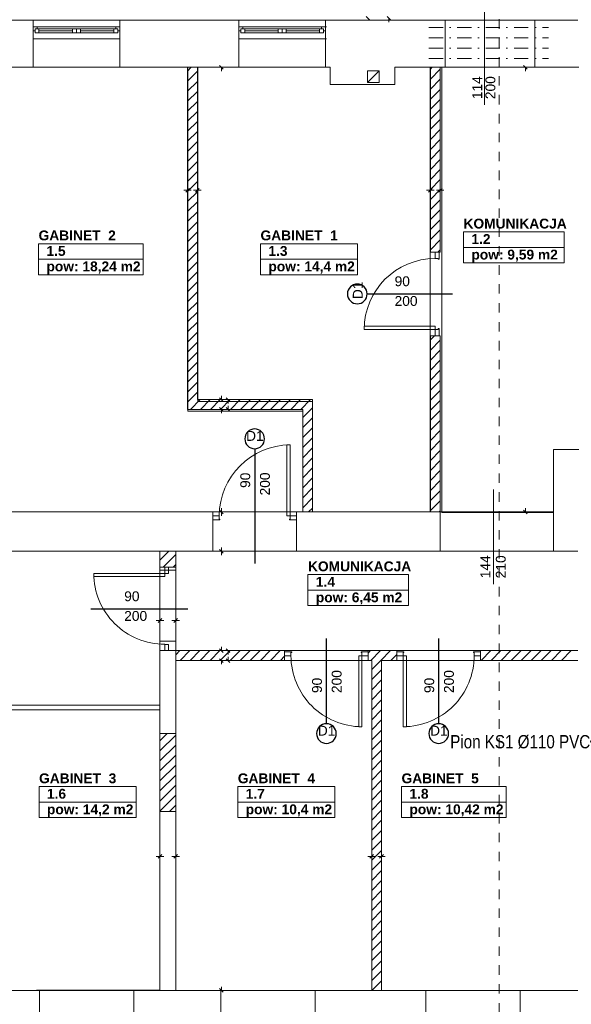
# Model space of a CAD drawing. Header units: millimetres. Extents: x 204754 to 499005, y -178579 to -103222.
# Tile 64 of 178: x 258604 to 265601, y -138924 to -126434. Entities that reach past the tile are written whole.
import ezdxf
from ezdxf import colors
from ezdxf.entities.mleader import LeaderData, LeaderLine
from ezdxf.enums import TextEntityAlignment as Align
from ezdxf.math import Vec2, Vec3

# ---------------------------------------------------------------- set-up
doc = ezdxf.new("R2010")
doc.units = ezdxf.units.MM
doc.header["$MEASUREMENT"] = 0
doc.linetypes.add('Kropki i Kreski', pattern=[360, 180, -90, 0, -90])
doc.linetypes.add('Przerywana', pattern=[240, 120, -120])
doc.layers.get('0').update_dxf_attribs({"color": 252, "lineweight": 5})
for name, color, linetype, lineweight in [('840-G Znaczniki ogólne_Nr_pióra__3', 252, 'Continuous', 5), ('IS_opisy', 7, 'Continuous', 35), ('Nowe_! NAZWY POM', 252, 'Continuous', 5), ('Nowe_! NAZWY POM_Nr_pióra__19', 252, 'Continuous', 5), ('Nowe_220-A Ściany', 252, 'Continuous', 5), ('Nowe_220-A Ściany_Nr_pióra__112', 252, 'Continuous', 5), ('Nowe_220-A Ściany_Nr_pióra__93', 252, 'Continuous', 5), ('Nowe_810-G Ogólne_Nr_pióra__21', 252, 'Continuous', 5), ('Nowe_820-G Rysunki Obrazki_Nr_pióra__24', 252, 'Continuous', 5), ('Nowe_Drzwi ARCHICAD_Nr_pióra__168', 252, 'Continuous', 5), ('Nowe_Metryczki pomieszczeń ARCHICADa_Nr_pióra__13', 252, 'Continuous', 5), ('Nowe_Nowe_220(1)-A Ściany zewnętrzne_Nr_pióra__241', 252, 'Continuous', 5), ('Nowe_Nowe_220(1)-A Ściany zewnętrzne_Nr_pióra__3', 252, 'Continuous', 5), ('Nowe_Nowe_220(1)-A Ściany zewnętrzne_Nr_pióra__57', 252, 'Continuous', 5), ('Nowe_Okna ARCHICADa_Nr_pióra__112', 252, 'Continuous', 5), ('Nowe_Okna ARCHICADa_Nr_pióra__23', 252, 'Continuous', 5), ('Nowe_Okna ARCHICADa_Nr_pióra__3', 252, 'Continuous', 5), ('Nowe_TABELKA_Nr_pióra__1', 252, 'Continuous', 5), ('Nowe_Znaczniki drzwi ARCHICADa', 252, 'Continuous', 5), ('Nowe_Znaczniki drzwi ARCHICADa_Nr_pióra__111', 252, 'Continuous', 5), ('Nowe_Znaczniki drzwi ARCHICADa_Nr_pióra__141', 252, 'Continuous', 5)]:
    doc.layers.add(name, color=color, linetype=linetype, lineweight=lineweight)
doc.styles.add('GENERATED_STYLE_1', font='arial.ttf')
doc.styles.add('GENERATED_STYLE_2', font='arialbd.ttf')
doc.styles.add('Opisowy', font='arial.ttf')

# ---------------------------------------------------------------- blocks, each defined once
blk = doc.blocks.new('GABINET  3_1.6_18', base_point=(259466, -136261))
at = {"layer": 'Nowe_Metryczki pomieszczeń ARCHICADa_Nr_pióra__13', "color": 7, "linetype": 'Continuous', "lineweight": 13}
for p, q in [((258850, -136163), (258850, -136556)), ((258850, -136163), (260081, -136163)), ((260081, -136163), (260081, -136556)), ((258850, -136359), (260081, -136359)), ((258850, -136556), (260081, -136556))]:
    blk.add_line(p, q, dxfattribs=at)
at = {"layer": 'Nowe_Metryczki pomieszczeń ARCHICADa_Nr_pióra__13', "color": 7, "lineweight": 13, "style": 'GENERATED_STYLE_2'}
for tag, p in [('ROOM_NAME', (258850, -135995)), ('ROOM_NUMBER', (258950, -136191)), ('ROOM_CALC_AREA', (258950, -136388))]:
    blk.add_attdef(tag, text='', height=125, dxfattribs=at).set_placement(p, align=Align.TOP_LEFT)
blk = doc.blocks.new('GABINET  2_1.5_19', base_point=(259507, -129375))
at = {"layer": 'Nowe_Metryczki pomieszczeń ARCHICADa_Nr_pióra__13', "color": 7, "linetype": 'Continuous', "lineweight": 13}
for p, q in [((258844, -129276), (258844, -129669)), ((258844, -129276), (260170, -129276)), ((260170, -129276), (260170, -129669)), ((258844, -129473), (260170, -129473)), ((258844, -129669), (260170, -129669))]:
    blk.add_line(p, q, dxfattribs=at)
at = {"layer": 'Nowe_Metryczki pomieszczeń ARCHICADa_Nr_pióra__13', "color": 7, "lineweight": 13, "style": 'GENERATED_STYLE_2'}
for tag, p in [('ROOM_NAME', (258844, -129108)), ('ROOM_NUMBER', (258944, -129305)), ('ROOM_CALC_AREA', (258944, -129501))]:
    blk.add_attdef(tag, text='', height=125, dxfattribs=at).set_placement(p, align=Align.TOP_LEFT)
blk = doc.blocks.new('KOMUNIKACJA_1.2_21', base_point=(264871, -129224))
at = {"layer": 'Nowe_Metryczki pomieszczeń ARCHICADa_Nr_pióra__13', "color": 7, "linetype": 'Continuous', "lineweight": 13}
for p, q in [((264234, -129126), (264234, -129519)), ((264234, -129126), (265509, -129126)), ((265509, -129126), (265509, -129519)), ((264234, -129322), (265509, -129322)), ((264234, -129519), (265509, -129519))]:
    blk.add_line(p, q, dxfattribs=at)
at = {"layer": 'Nowe_Metryczki pomieszczeń ARCHICADa_Nr_pióra__13', "color": 7, "lineweight": 13, "style": 'GENERATED_STYLE_2'}
for tag, p in [('ROOM_NAME', (264234, -128958)), ('ROOM_NUMBER', (264334, -129154)), ('ROOM_CALC_AREA', (264334, -129351))]:
    blk.add_attdef(tag, text='', height=125, dxfattribs=at).set_placement(p, align=Align.TOP_LEFT)
blk = doc.blocks.new('KOMUNIKACJA_1.4_22', base_point=(262898, -133572))
at = {"layer": 'Nowe_Metryczki pomieszczeń ARCHICADa_Nr_pióra__13', "color": 7, "linetype": 'Continuous', "lineweight": 13}
for p, q in [((262261, -133474), (262261, -133866)), ((262261, -133474), (263535, -133474)), ((263535, -133474), (263535, -133866)), ((262261, -133670), (263535, -133670)), ((262261, -133866), (263535, -133866))]:
    blk.add_line(p, q, dxfattribs=at)
at = {"layer": 'Nowe_Metryczki pomieszczeń ARCHICADa_Nr_pióra__13', "color": 7, "lineweight": 13, "style": 'GENERATED_STYLE_2'}
for tag, p in [('ROOM_NAME', (262261, -133306)), ('ROOM_NUMBER', (262361, -133502)), ('ROOM_CALC_AREA', (262361, -133699))]:
    blk.add_attdef(tag, text='', height=125, dxfattribs=at).set_placement(p, align=Align.TOP_LEFT)
blk = doc.blocks.new('GABINET  5_1.8_29', base_point=(264111, -136261))
at = {"layer": 'Nowe_Metryczki pomieszczeń ARCHICADa_Nr_pióra__13', "color": 7, "linetype": 'Continuous', "lineweight": 13}
for p, q in [((263448, -136163), (263448, -136556)), ((263448, -136163), (264774, -136163)), ((264774, -136163), (264774, -136556)), ((263448, -136359), (264774, -136359)), ((263448, -136556), (264774, -136556))]:
    blk.add_line(p, q, dxfattribs=at)
at = {"layer": 'Nowe_Metryczki pomieszczeń ARCHICADa_Nr_pióra__13', "color": 7, "lineweight": 13, "style": 'GENERATED_STYLE_2'}
for tag, p in [('ROOM_NAME', (263448, -135995)), ('ROOM_NUMBER', (263548, -136191)), ('ROOM_CALC_AREA', (263548, -136388))]:
    blk.add_attdef(tag, text='', height=125, dxfattribs=at).set_placement(p, align=Align.TOP_LEFT)
blk = doc.blocks.new('GABINET  4_1.7_30', base_point=(261987, -136261))
at = {"layer": 'Nowe_Metryczki pomieszczeń ARCHICADa_Nr_pióra__13', "color": 7, "linetype": 'Continuous', "lineweight": 13}
for p, q in [((261371, -136163), (261371, -136556)), ((261371, -136163), (262602, -136163)), ((262602, -136163), (262602, -136556)), ((261371, -136359), (262602, -136359)), ((261371, -136556), (262602, -136556))]:
    blk.add_line(p, q, dxfattribs=at)
at = {"layer": 'Nowe_Metryczki pomieszczeń ARCHICADa_Nr_pióra__13', "color": 7, "lineweight": 13, "style": 'GENERATED_STYLE_2'}
for tag, p in [('ROOM_NAME', (261371, -135995)), ('ROOM_NUMBER', (261471, -136191)), ('ROOM_CALC_AREA', (261471, -136388))]:
    blk.add_attdef(tag, text='', height=125, dxfattribs=at).set_placement(p, align=Align.TOP_LEFT)
blk = doc.blocks.new('GABINET  1_1.3_31', base_point=(262274, -129375))
at = {"layer": 'Nowe_Metryczki pomieszczeń ARCHICADa_Nr_pióra__13', "color": 7, "linetype": 'Continuous', "lineweight": 13}
for p, q in [((261659, -129276), (261659, -129669)), ((261659, -129276), (262890, -129276)), ((262890, -129276), (262890, -129669)), ((261659, -129473), (262890, -129473)), ((261659, -129669), (262890, -129669))]:
    blk.add_line(p, q, dxfattribs=at)
at = {"layer": 'Nowe_Metryczki pomieszczeń ARCHICADa_Nr_pióra__13', "color": 7, "lineweight": 13, "style": 'GENERATED_STYLE_2'}
for tag, p in [('ROOM_NAME', (261659, -129108)), ('ROOM_NUMBER', (261759, -129305)), ('ROOM_CALC_AREA', (261759, -129501))]:
    blk.add_attdef(tag, text='', height=125, dxfattribs=at).set_placement(p, align=Align.TOP_LEFT)
blk = doc.blocks.new('D Marker 11_28')
at = {"layer": 'Nowe_Znaczniki drzwi ARCHICADa_Nr_pióra__111', "color": 7, "linetype": 'Continuous', "lineweight": 25}
blk.add_line((0, -927), (0, 154), dxfattribs=at)
at = {"layer": 'Nowe_Znaczniki drzwi ARCHICADa_Nr_pióra__141', "color": 7, "linetype": 'Continuous', "lineweight": 25}
for start, end in [(0, 180), (180, 0)]:
    blk.add_arc((0, -1052), 125, start, end, dxfattribs=at)
at = {"layer": 'Nowe_Znaczniki drzwi ARCHICADa_Nr_pióra__141', "color": 7, "lineweight": 25, "style": 'GENERATED_STYLE_1'}
for tag, rotation, p in [('AC_MarkerText_4', 90, (-20, -538)), ('AC_WIDO_B_SIZE', 90, (230, -538)), ('AC_MarkerText_1', 360, (-109, -1115))]:
    blk.add_attdef(tag, text='', height=125, rotation=rotation, dxfattribs=at).set_placement(p, align=Align.BOTTOM_LEFT)
blk = doc.blocks.new('D Marker 11_7')
at = {"layer": 'Nowe_Znaczniki drzwi ARCHICADa_Nr_pióra__111', "color": 7, "linetype": 'Continuous', "lineweight": 25}
blk.add_line((0, 876), (0, -354), dxfattribs=at)
at = {"layer": 'Nowe_Znaczniki drzwi ARCHICADa_Nr_pióra__141', "color": 7, "lineweight": 25, "style": 'GENERATED_STYLE_1'}
for tag, p in [('AC_WIDO_B_SIZE', (-230, 494)), ('AC_MarkerText_4', (20, 494))]:
    blk.add_attdef(tag, text='', height=125, rotation=270, dxfattribs=at).set_placement(p, align=Align.BOTTOM_LEFT)
blk = doc.blocks.new('D Marker 11_26')
at = {"layer": 'Nowe_Znaczniki drzwi ARCHICADa_Nr_pióra__111', "color": 7, "linetype": 'Continuous', "lineweight": 25}
blk.add_line((0, -1302), (0, 154), dxfattribs=at)
at = {"layer": 'Nowe_Znaczniki drzwi ARCHICADa_Nr_pióra__141', "color": 7, "linetype": 'Continuous', "lineweight": 25}
for start, end in [(0, 180), (180, 0)]:
    blk.add_arc((0, -1427), 125, start, end, dxfattribs=at)
at = {"layer": 'Nowe_Znaczniki drzwi ARCHICADa_Nr_pióra__141', "color": 7, "lineweight": 25, "style": 'GENERATED_STYLE_1'}
for tag, rotation, p in [('AC_WIDO_B_SIZE', 270, (-230, -628)), ('AC_MarkerText_4', 270, (20, -723)), ('AC_MarkerText_1', 180, (109, -1279))]:
    blk.add_attdef(tag, text='', height=125, rotation=rotation, dxfattribs=at).set_placement(p, align=Align.BOTTOM_LEFT)
blk = doc.blocks.new('podkład 20251118')
at = {"color": 252, "linetype": 'Continuous', "lineweight": 5}
for p, q in [((262998, -126395), (263045, -126442)), ((263311, -126442), (263264, -126395)), ((263287, -126418), (263287, -126466)), ((261187, -127062), (261139, -127015)), ((265043, -127062), (264995, -127015)), ((261163, -127038), (261163, -127086)), ((265019, -127038), (265019, -127086)), ((260734, -128598), (260686, -128598)), ((260710, -128621), (260757, -128574)), ((260757, -128574), (260710, -128621)), ((260734, -128598), (260781, -128598)), ((260859, -128598), (260811, -128598)), ((260835, -128621), (260882, -128574)), ((260882, -128574), (260835, -128621)), ((260859, -128598), (260906, -128598)), ((263814, -128598), (263766, -128598)), ((263790, -128621), (263837, -128574)), ((263837, -128574), (263790, -128621)), ((263814, -128598), (263861, -128598)), ((263939, -128598), (263891, -128598)), ((263915, -128621), (263962, -128574)), ((263962, -128574), (263915, -128621)), ((263939, -128598), (263986, -128598)), ((261139, -131230), (261187, -131277)), ((261163, -131253), (261163, -131206)), ((261270, -131277), (261223, -131230)), ((261247, -131253), (261247, -131301)), ((261187, -131402), (261139, -131355)), ((261163, -131378), (261163, -131426)), ((261223, -131355), (261270, -131402)), ((261247, -131378), (261247, -131331)), ((261163, -132678), (261163, -132631)), ((265019, -132678), (265019, -132631)), ((261187, -132702), (261139, -132655)), ((261139, -132655), (261187, -132702)), ((261163, -132678), (261163, -132726)), ((264995, -132655), (265043, -132702)), ((261163, -133178), (261163, -133131)), ((261187, -133202), (261139, -133155)), ((261139, -133155), (261187, -133202)), ((261163, -133178), (261163, -133226)), ((260384, -134056), (260336, -134056)), ((260360, -134079), (260407, -134032)), ((260407, -134032), (260360, -134079)), ((260384, -134056), (260431, -134056)), ((260584, -134056), (260536, -134056)), ((260560, -134079), (260607, -134032)), ((260607, -134032), (260560, -134079)), ((260584, -134056), (260631, -134056)), ((261163, -134438), (261163, -134391)), ((261139, -134415), (261187, -134462)), ((261270, -134462), (261223, -134415)), ((261247, -134438), (261247, -134486)), ((261247, -134563), (261247, -134516)), ((261187, -134587), (261139, -134540)), ((261163, -134563), (261163, -134611)), ((261223, -134540), (261270, -134587)), ((260384, -137048), (260336, -137048)), ((260360, -137072), (260407, -137025)), ((260407, -137025), (260360, -137072)), ((260384, -137048), (260431, -137048)), ((260584, -137048), (260536, -137048)), ((260560, -137072), (260607, -137025)), ((260607, -137025), (260560, -137072)), ((260584, -137048), (260631, -137048)), ((263069, -137048), (263021, -137048)), ((263045, -137072), (263092, -137025)), ((263092, -137025), (263045, -137072)), ((263069, -137048), (263116, -137048)), ((263194, -137048), (263146, -137048)), ((263170, -137072), (263217, -137025)), ((263217, -137025), (263170, -137072)), ((263194, -137048), (263241, -137048)), ((261139, -138725), (261187, -138772)), ((261163, -138748), (261163, -138701))]:
    blk.add_line(p, q, dxfattribs=at)
at = {"layer": '840-G Znaczniki ogólne_Nr_pióra__3', "color": 252, "linetype": 'Przerywana', "lineweight": 5}
blk.add_line((264685, -121149), (264685, -142839), dxfattribs=at)
at = {"layer": 'Nowe_! NAZWY POM_Nr_pióra__19', "color": 252, "linetype": 'Continuous', "lineweight": 5}
for p, q in [((260738, -127038), (257834, -127038)), ((260738, -131402), (260738, -127038)), ((261434, -127038), (260863, -127038)), ((260863, -127038), (260863, -131277)), ((262544, -127038), (261434, -127038)), ((262544, -127255), (262544, -127038)), ((263811, -127038), (263364, -127038)), ((263364, -127038), (263364, -127049)), ((263364, -127049), (263364, -127199)), ((263811, -132678), (263811, -127038)), ((263960, -127038), (263960, -132687)), ((265705, -127038), (263960, -127038)), ((263364, -127255), (262544, -127255)), ((263364, -127199), (263364, -127255)), ((260863, -131277), (262319, -131277)), ((262319, -131277), (262319, -132678)), ((262194, -131402), (260738, -131402)), ((262194, -132678), (262194, -131402)), ((265375, -132687), (265375, -131888)), ((265375, -131888), (265705, -131888)), ((257834, -132678), (259369, -132678)), ((259369, -132678), (262194, -132678)), ((262319, -132678), (263811, -132678)), ((263960, -132687), (265375, -132687)), ((259334, -133178), (257834, -133178)), ((260384, -133178), (259334, -133178)), ((260384, -137745), (260384, -133178)), ((265684, -133174), (260584, -133174)), ((260584, -133174), (260584, -134438)), ((260584, -134438), (265684, -134438)), ((263069, -134563), (260584, -134563)), ((260584, -134563), (260584, -137745)), ((263069, -138748), (263069, -134563)), ((263194, -134563), (263194, -138748)), ((265684, -134563), (263194, -134563)), ((260384, -138595), (260384, -137745)), ((260584, -137745), (260584, -138745)), ((260384, -138745), (260384, -138595)), ((257834, -138748), (258818, -138748)), ((258818, -138748), (258818, -138745)), ((258818, -138745), (260384, -138745)), ((260584, -138745), (260584, -138748)), ((260584, -138748), (262354, -138748)), ((262354, -138748), (263069, -138748)), ((263194, -138748), (263275, -138748)), ((263275, -138748), (263764, -138748)), ((263764, -138748), (264934, -138748)), ((264934, -138748), (265684, -138748))]:
    blk.add_line(p, q, dxfattribs=at)
at = {"layer": 'Nowe_220-A Ściany', "color": 252, "linetype": 'Continuous', "lineweight": 5}
for p, q in [((260734, -127086), (260781, -127038)), ((260734, -127213), (260859, -127088)), ((263814, -127061), (263836, -127038)), ((263814, -127188), (263939, -127063)), ((260734, -127341), (260859, -127216)), ((263814, -127315), (263939, -127190)), ((260734, -127468), (260859, -127343)), ((263814, -127443), (263939, -127318)), ((260734, -127595), (260859, -127470)), ((263814, -127570), (263939, -127445)), ((260734, -127722), (260859, -127597)), ((263814, -127697), (263939, -127572)), ((260734, -127850), (260859, -127725)), ((263814, -127824), (263939, -127699)), ((260734, -127977), (260859, -127852)), ((263814, -127952), (263939, -127827)), ((260734, -128104), (260859, -127979)), ((263814, -128079), (263939, -127954)), ((260734, -128232), (260859, -128107)), ((263814, -128206), (263939, -128081)), ((260734, -128359), (260859, -128234)), ((263814, -128334), (263939, -128209)), ((260734, -128486), (260859, -128361)), ((263814, -128461), (263939, -128336)), ((260734, -128613), (260859, -128488)), ((263814, -128588), (263939, -128463)), ((260734, -128741), (260859, -128616)), ((263814, -128715), (263939, -128590)), ((260734, -128868), (260859, -128743)), ((263814, -128843), (263939, -128718)), ((260734, -128995), (260859, -128870)), ((263814, -128970), (263939, -128845)), ((260734, -129123), (260859, -128998)), ((263814, -129097), (263939, -128972)), ((260734, -129250), (260859, -129125)), ((263814, -129224), (263939, -129099)), ((260734, -129377), (260859, -129252)), ((263814, -129352), (263939, -129227)), ((260734, -129504), (260859, -129379)), ((263910, -129383), (263939, -129354)), ((260734, -129632), (260859, -129507)), ((260734, -129759), (260859, -129634)), ((260734, -129886), (260859, -129761)), ((260734, -130013), (260859, -129888)), ((260734, -130141), (260859, -130016)), ((260734, -130268), (260859, -130143)), ((260734, -130395), (260859, -130270)), ((260734, -130523), (260859, -130398)), ((263814, -130497), (263868, -130443)), ((263814, -130625), (263939, -130500)), ((260734, -130650), (260859, -130525)), ((263814, -130752), (263939, -130627)), ((260734, -130777), (260859, -130652)), ((263814, -130879), (263939, -130754)), ((260734, -130904), (260859, -130779)), ((263814, -131006), (263939, -130881)), ((260734, -131032), (260859, -130907)), ((263814, -131134), (263939, -131009)), ((260734, -131159), (260859, -131034)), ((263814, -131261), (263939, -131136)), ((260734, -131286), (260859, -131161)), ((260769, -131378), (260894, -131253)), ((260896, -131378), (261021, -131253)), ((261023, -131378), (261148, -131253)), ((261151, -131378), (261276, -131253)), ((261278, -131378), (261403, -131253)), ((261405, -131378), (261530, -131253)), ((261532, -131378), (261657, -131253)), ((261660, -131378), (261785, -131253)), ((261787, -131378), (261912, -131253)), ((261914, -131378), (262039, -131253)), ((262042, -131378), (262167, -131253)), ((262169, -131378), (262294, -131253)), ((263814, -131388), (263939, -131263)), ((262194, -131481), (262319, -131356)), ((263814, -131516), (263939, -131391)), ((262194, -131608), (262319, -131483)), ((263814, -131643), (263939, -131518)), ((262194, -131735), (262319, -131610)), ((263814, -131770), (263939, -131645)), ((262194, -131863), (262319, -131738)), ((262194, -131990), (262319, -131865)), ((263814, -131897), (263939, -131772)), ((262194, -132117), (262319, -131992)), ((263814, -132025), (263939, -131900)), ((262194, -132245), (262319, -132120)), ((263814, -132152), (263939, -132027)), ((262194, -132372), (262319, -132247)), ((263814, -132279), (263939, -132154)), ((262194, -132499), (262319, -132374)), ((263814, -132406), (263939, -132281)), ((262194, -132626), (262319, -132501)), ((263814, -132534), (263939, -132409)), ((262269, -132678), (262319, -132629)), ((263814, -132661), (263939, -132536)), ((263924, -132678), (263939, -132663)), ((260384, -133291), (260496, -133178)), ((260423, -133378), (260584, -133218)), ((260551, -133378), (260584, -133345)), ((260584, -134491), (260636, -134438)), ((260639, -134563), (260764, -134438)), ((260766, -134563), (260891, -134438)), ((260893, -134563), (261018, -134438)), ((261020, -134563), (261145, -134438)), ((261148, -134563), (261273, -134438)), ((261275, -134563), (261400, -134438)), ((261402, -134563), (261527, -134438)), ((261529, -134563), (261654, -134438)), ((261657, -134563), (261782, -134438)), ((261784, -134563), (261909, -134438)), ((261911, -134563), (261965, -134509)), ((263025, -134468), (263055, -134438)), ((263057, -134563), (263182, -134438)), ((263184, -134563), (263309, -134438)), ((263311, -134563), (263389, -134486)), ((264449, -134444), (264455, -134438)), ((264457, -134563), (264582, -134438)), ((264584, -134563), (264709, -134438)), ((264711, -134563), (264836, -134438)), ((264839, -134563), (264964, -134438)), ((264966, -134563), (265091, -134438)), ((265093, -134563), (265218, -134438)), ((265221, -134563), (265346, -134438)), ((265348, -134563), (265473, -134438)), ((265475, -134563), (265600, -134438)), ((263069, -134679), (263184, -134563)), ((263069, -134806), (263194, -134681)), ((263069, -134933), (263194, -134808)), ((263069, -135061), (263194, -134936)), ((263069, -135188), (263194, -135063)), ((263069, -135315), (263194, -135190)), ((263069, -135442), (263194, -135317)), ((260384, -135582), (260477, -135488)), ((260384, -135709), (260584, -135509)), ((263069, -135570), (263194, -135445)), ((260384, -135836), (260584, -135636)), ((263069, -135697), (263194, -135572)), ((260384, -135964), (260584, -135764)), ((263069, -135824), (263194, -135699)), ((260384, -136091), (260584, -135891)), ((263069, -135952), (263194, -135827)), ((263069, -136079), (263194, -135954)), ((260384, -136218), (260584, -136018)), ((263069, -136206), (263194, -136081)), ((260384, -136346), (260584, -136146)), ((263069, -136333), (263194, -136208)), ((260384, -136473), (260584, -136273)), ((263069, -136461), (263194, -136336)), ((260505, -136478), (260584, -136400)), ((263069, -136588), (263194, -136463)), ((263069, -136715), (263194, -136590)), ((263069, -136843), (263194, -136718)), ((263069, -136970), (263194, -136845)), ((263069, -137097), (263194, -136972)), ((263069, -137224), (263194, -137099)), ((263069, -137352), (263194, -137227)), ((263069, -137479), (263194, -137354)), ((263069, -137606), (263194, -137481)), ((263069, -137734), (263194, -137609)), ((263069, -137861), (263194, -137736)), ((263069, -137988), (263194, -137863)), ((263069, -138115), (263194, -137990)), ((263069, -138243), (263194, -138118)), ((263069, -138370), (263194, -138245)), ((263069, -138497), (263194, -138372)), ((263069, -138624), (263194, -138499)), ((263072, -138748), (263194, -138627))]:
    blk.add_line(p, q, dxfattribs=at)
at = {"layer": 'Nowe_220-A Ściany_Nr_pióra__112', "color": 252, "linetype": 'Continuous', "lineweight": 5}
for p, q in [((258774, -126576), (258774, -126526)), ((258774, -126676), (258774, -126576)), ((259874, -126576), (259874, -126526)), ((259874, -126676), (259874, -126576)), ((261384, -126576), (261384, -126526)), ((261384, -126676), (261384, -126576)), ((262484, -126576), (262484, -126526)), ((262494, -126526), (262484, -126526)), ((262484, -126676), (262484, -126576)), ((262484, -126676), (262494, -126676))]:
    blk.add_line(p, q, dxfattribs=at)
at = {"layer": 'Nowe_220-A Ściany_Nr_pióra__93', "color": 252, "linetype": 'Continuous', "lineweight": 5}
for p, q in [((260734, -127038), (260734, -131378)), ((260859, -127038), (260734, -127038)), ((260859, -131253), (260859, -127038)), ((263814, -127038), (263814, -129383)), ((263939, -127038), (263814, -127038)), ((263939, -129383), (263939, -127038)), ((263814, -129383), (263874, -129383)), ((263874, -129383), (263924, -129383)), ((263924, -129383), (263939, -129383)), ((263814, -130443), (263874, -130443)), ((263814, -130443), (263814, -132678)), ((263874, -130443), (263924, -130443)), ((263924, -130443), (263939, -130443)), ((263939, -132678), (263939, -130443)), ((262319, -131253), (260859, -131253)), ((262319, -132678), (262319, -131253)), ((260734, -131378), (262194, -131378)), ((262194, -131378), (262194, -132678)), ((261055, -132678), (261055, -132728)), ((261055, -132728), (261055, -132778)), ((262115, -132678), (262115, -132728)), ((262115, -132728), (262115, -132778)), ((262194, -132678), (262319, -132678)), ((263814, -132678), (263939, -132678)), ((261055, -132778), (261055, -133178)), ((262115, -132778), (262115, -133178)), ((260584, -133178), (260384, -133178)), ((260384, -133178), (260384, -133378)), ((260584, -133378), (260584, -133178)), ((260384, -133378), (260444, -133378)), ((260444, -133378), (260494, -133378)), ((260494, -133378), (260584, -133378)), ((260384, -134438), (260444, -134438)), ((260444, -134438), (260494, -134438)), ((260494, -134438), (260584, -134438)), ((261965, -134438), (260584, -134438)), ((260584, -134438), (260584, -134563)), ((261965, -134453), (261965, -134438)), ((261965, -134503), (261965, -134453)), ((261965, -134563), (261965, -134503)), ((263025, -134453), (263025, -134438)), ((263389, -134438), (263025, -134438)), ((263025, -134503), (263025, -134453)), ((263025, -134563), (263025, -134503)), ((263389, -134453), (263389, -134438)), ((263389, -134503), (263389, -134453)), ((263389, -134563), (263389, -134503)), ((264449, -134453), (264449, -134438)), ((265684, -134438), (264449, -134438)), ((264449, -134503), (264449, -134453)), ((264449, -134563), (264449, -134503)), ((260584, -134563), (261965, -134563)), ((263025, -134563), (263069, -134563)), ((263069, -134563), (263069, -138748)), ((263194, -134563), (263389, -134563)), ((263194, -138748), (263194, -134563)), ((264449, -134563), (265684, -134563)), ((260584, -135488), (260384, -135488)), ((260384, -135488), (260384, -136478)), ((260584, -136478), (260584, -135488)), ((260384, -136478), (260584, -136478)), ((263069, -138748), (263194, -138748))]:
    blk.add_line(p, q, dxfattribs=at)
at = {"layer": 'Nowe_810-G Ogólne_Nr_pióra__21', "color": 252, "linetype": 'Kropki i Kreski', "lineweight": 5}
for p, q in [((263795, -126535), (265314, -126535)), ((263795, -126665), (265314, -126665)), ((263795, -126795), (265314, -126795)), ((263795, -126928), (265314, -126928))]:
    blk.add_line(p, q, dxfattribs=at)
at = {"layer": 'Nowe_820-G Rysunki Obrazki_Nr_pióra__24', "color": 7, "linetype": 'Continuous', "lineweight": 15}
for p, q in [((264499, -126316), (264499, -127515)), ((264616, -132394), (264616, -133593))]:
    blk.add_line(p, q, dxfattribs=at)
at = {"layer": 'Nowe_Drzwi ARCHICAD_Nr_pióra__168', "color": 252, "linetype": 'Continuous', "lineweight": 5}
for p, q in [((263874, -129383), (263924, -129383)), ((263874, -129463), (263874, -129383)), ((263874, -129383), (263924, -129383)), ((263924, -129383), (263924, -129463)), ((263914, -129463), (263874, -129463)), ((263914, -129473), (263914, -129463)), ((263924, -129473), (263914, -129473)), ((263924, -129463), (263924, -129473)), ((262974, -130363), (262974, -130323)), ((262974, -130323), (263874, -130323)), ((263874, -130363), (262974, -130363)), ((263874, -130323), (263874, -130363)), ((263874, -130363), (263914, -130363)), ((263874, -130443), (263874, -130363)), ((263914, -130363), (263914, -130353)), ((263914, -130353), (263924, -130353)), ((263924, -130353), (263924, -130363)), ((263924, -130363), (263924, -130443)), ((263924, -130443), (263874, -130443)), ((263874, -130443), (263924, -130443)), ((262035, -131828), (261995, -131828)), ((261995, -131828), (261995, -132728)), ((262035, -132728), (262035, -131828)), ((261055, -132728), (261055, -132778)), ((261135, -132728), (261055, -132728)), ((261055, -132728), (261055, -132778)), ((261135, -132768), (261135, -132728)), ((261145, -132768), (261135, -132768)), ((261145, -132778), (261145, -132768)), ((261995, -132728), (262035, -132728)), ((262035, -132768), (262025, -132768)), ((262025, -132768), (262025, -132778)), ((262035, -132728), (262035, -132768)), ((262115, -132728), (262035, -132728)), ((262115, -132778), (262115, -132728)), ((262115, -132728), (262115, -132778)), ((261055, -132778), (261135, -132778)), ((261135, -132778), (261145, -132778)), ((262025, -132778), (262035, -132778)), ((262035, -132778), (262115, -132778)), ((260494, -133378), (260444, -133378)), ((260444, -133378), (260444, -133458)), ((260444, -133378), (260494, -133378)), ((260494, -133458), (260494, -133378)), ((259544, -133458), (259544, -133498)), ((260444, -133458), (259544, -133458)), ((259544, -133498), (260444, -133498)), ((260444, -133458), (260484, -133458)), ((260444, -133498), (260444, -133458)), ((260484, -133458), (260494, -133458)), ((260484, -134358), (260444, -134358)), ((260444, -134358), (260444, -134438)), ((260494, -134358), (260484, -134358)), ((260494, -134438), (260494, -134358)), ((260444, -134438), (260494, -134438)), ((260444, -134438), (260494, -134438)), ((261965, -134503), (261965, -134453)), ((261965, -134453), (262045, -134453)), ((261965, -134503), (261965, -134453)), ((262045, -134503), (261965, -134503)), ((262045, -134453), (262055, -134453)), ((262045, -134463), (262045, -134503)), ((262055, -134463), (262045, -134463)), ((262055, -134453), (262055, -134463)), ((262905, -135403), (262905, -134503)), ((262905, -134503), (262945, -134503)), ((262935, -134463), (262935, -134453)), ((262935, -134453), (262945, -134453)), ((262945, -134463), (262935, -134463)), ((262945, -134453), (263025, -134453)), ((262945, -134503), (262945, -134463)), ((263025, -134503), (262945, -134503)), ((262945, -134503), (262945, -135403)), ((263025, -134453), (263025, -134503)), ((263025, -134503), (263025, -134453)), ((263469, -134453), (263389, -134453)), ((263389, -134453), (263389, -134503)), ((263389, -134503), (263389, -134453)), ((263389, -134503), (263469, -134503)), ((263479, -134453), (263469, -134453)), ((263469, -134503), (263469, -134463)), ((263469, -134463), (263479, -134463)), ((263509, -134503), (263469, -134503)), ((263469, -134503), (263469, -135403)), ((263479, -134463), (263479, -134453)), ((263509, -135403), (263509, -134503)), ((264369, -134453), (264359, -134453)), ((264359, -134453), (264359, -134463)), ((264359, -134463), (264369, -134463)), ((264449, -134453), (264369, -134453)), ((264369, -134463), (264369, -134503)), ((264369, -134503), (264449, -134503)), ((264449, -134503), (264449, -134453)), ((264449, -134503), (264449, -134453)), ((262945, -135403), (262905, -135403)), ((263469, -135403), (263509, -135403))]:
    blk.add_line(p, q, dxfattribs=at)
at = {"layer": 'Nowe_Drzwi ARCHICAD_Nr_pióra__168', "color": 252, "linetype": 'Continuous', "lineweight": 5, "extrusion": (0, 0, -1)}
for centre, major_axis, start_param, end_param in [((263874, -130363), (-636, 636), 5.497787, 7.068583), ((262945, -134503), (636, 636), 2.356194, 3.926991)]:
    blk.add_ellipse(centre, major_axis=major_axis, ratio=1, start_param=start_param, end_param=end_param, dxfattribs=at)
at = {"layer": 'Nowe_Drzwi ARCHICAD_Nr_pióra__168', "color": 252, "linetype": 'Continuous', "lineweight": 5}
for centre, major_axis, start_param, end_param in [((262035, -132728), (-636, 636), -0.785398, 0.785398), ((260444, -133458), (636, 636), 2.356194, 3.926991), ((263469, -134503), (-636, 636), 2.356194, 3.926991)]:
    blk.add_ellipse(centre, major_axis=major_axis, ratio=1, start_param=start_param, end_param=end_param, dxfattribs=at)
at = {"layer": 'Nowe_Nowe_220(1)-A Ściany zewnętrzne_Nr_pióra__241', "color": 252, "linetype": 'Continuous', "lineweight": 5}
for p, q in [((263936, -132687), (263936, -133174)), ((265375, -133174), (265375, -132678))]:
    blk.add_line(p, q, dxfattribs=at)
at = {"layer": 'Nowe_Nowe_220(1)-A Ściany zewnętrzne_Nr_pióra__3', "color": 252, "linetype": 'Continuous', "lineweight": 5}
for p, q in [((263166, -127081), (263016, -127081)), ((263016, -127081), (263016, -127231)), ((263016, -127231), (263166, -127081)), ((263166, -127231), (263166, -127081)), ((263016, -127231), (263166, -127231))]:
    blk.add_line(p, q, dxfattribs=at)
at = {"layer": 'Nowe_Nowe_220(1)-A Ściany zewnętrzne_Nr_pióra__57', "color": 252, "linetype": 'Continuous', "lineweight": 5}
for p, q in [((257274, -126438), (265684, -126438)), ((258774, -126438), (258774, -127038)), ((259874, -126438), (259874, -127038)), ((261384, -126438), (261384, -127038)), ((262484, -126438), (262484, -127038)), ((264000, -126438), (264000, -127038)), ((265140, -126438), (265140, -127038)), ((257834, -127038), (262544, -127038)), ((262544, -127038), (262544, -127255)), ((263364, -127038), (263364, -127255)), ((263364, -127038), (265705, -127038)), ((262544, -127255), (263364, -127255)), ((265375, -131888), (265705, -131888)), ((265375, -131888), (265375, -132678)), ((257834, -132678), (265375, -132678)), ((257834, -133178), (265684, -133178)), ((260384, -138748), (260384, -133178)), ((260584, -138748), (260584, -133178)), ((260384, -133418), (260584, -133418)), ((260384, -134318), (260584, -134318)), ((257834, -135128), (260384, -135128)), ((257834, -135188), (260384, -135188)), ((260384, -135488), (260584, -135488)), ((260384, -136478), (260584, -136478)), ((257834, -138748), (265684, -138748)), ((258854, -139392), (258854, -138748)), ((260054, -139392), (260054, -138748)), ((261154, -139392), (261154, -138748)), ((262354, -139392), (262354, -138748)), ((263754, -139392), (263754, -138748)), ((264954, -139392), (264954, -138748))]:
    blk.add_line(p, q, dxfattribs=at)
at = {"layer": 'Nowe_Okna ARCHICADa_Nr_pióra__112', "color": 252, "linetype": 'Continuous', "lineweight": 5}
for p, q in [((258774, -126576), (258774, -126526)), ((258774, -126576), (258774, -126526)), ((258774, -126676), (258774, -126576)), ((259874, -126576), (259874, -126526)), ((259874, -126576), (259874, -126526)), ((259874, -126676), (259874, -126576)), ((261384, -126576), (261384, -126526)), ((261384, -126576), (261384, -126526)), ((261384, -126676), (261384, -126576)), ((262484, -126576), (262484, -126526)), ((262484, -126576), (262484, -126526)), ((262484, -126676), (262484, -126576))]:
    blk.add_line(p, q, dxfattribs=at)
at = {"layer": 'Nowe_Okna ARCHICADa_Nr_pióra__23', "color": 252, "linetype": 'Continuous', "lineweight": 5}
for p, q in [((258824, -126526), (258774, -126526)), ((258774, -126576), (258799, -126576)), ((258799, -126576), (258799, -126551)), ((258799, -126551), (258824, -126551)), ((258849, -126551), (258799, -126551)), ((258799, -126551), (258799, -126601)), ((258799, -126601), (258849, -126601)), ((258824, -126551), (258824, -126526)), ((258849, -126601), (258849, -126551)), ((259274, -126551), (258849, -126551)), ((258849, -126576), (259274, -126576)), ((258849, -126601), (259274, -126601)), ((259324, -126551), (259274, -126551)), ((259274, -126551), (259274, -126601)), ((259274, -126601), (259324, -126601)), ((259324, -126601), (259324, -126551)), ((259374, -126551), (259324, -126551)), ((259324, -126551), (259324, -126601)), ((259324, -126601), (259374, -126601)), ((259374, -126601), (259374, -126551)), ((259799, -126551), (259374, -126551)), ((259374, -126576), (259799, -126576)), ((259374, -126601), (259799, -126601)), ((259849, -126551), (259799, -126551)), ((259799, -126551), (259799, -126601)), ((259799, -126601), (259849, -126601)), ((259874, -126526), (259824, -126526)), ((259824, -126526), (259824, -126551)), ((259824, -126551), (259849, -126551)), ((259849, -126551), (259849, -126576)), ((259849, -126601), (259849, -126551)), ((259849, -126576), (259874, -126576)), ((261434, -126526), (261384, -126526)), ((261384, -126576), (261409, -126576)), ((261409, -126576), (261409, -126551)), ((261409, -126551), (261434, -126551)), ((261459, -126551), (261409, -126551)), ((261409, -126551), (261409, -126601)), ((261409, -126601), (261459, -126601)), ((261434, -126551), (261434, -126526)), ((261459, -126601), (261459, -126551)), ((261884, -126551), (261459, -126551)), ((261459, -126576), (261884, -126576)), ((261459, -126601), (261884, -126601)), ((261934, -126551), (261884, -126551)), ((261884, -126551), (261884, -126601)), ((261884, -126601), (261934, -126601)), ((261934, -126601), (261934, -126551)), ((261984, -126551), (261934, -126551)), ((261934, -126551), (261934, -126601)), ((261934, -126601), (261984, -126601)), ((261984, -126601), (261984, -126551)), ((262409, -126551), (261984, -126551)), ((261984, -126576), (262409, -126576)), ((261984, -126601), (262409, -126601)), ((262459, -126551), (262409, -126551)), ((262409, -126551), (262409, -126601)), ((262409, -126601), (262459, -126601)), ((262484, -126526), (262434, -126526)), ((262434, -126526), (262434, -126551)), ((262434, -126551), (262459, -126551)), ((262459, -126551), (262459, -126576)), ((262459, -126601), (262459, -126551)), ((262459, -126576), (262484, -126576))]:
    blk.add_line(p, q, dxfattribs=at)
at = {"layer": 'Nowe_Okna ARCHICADa_Nr_pióra__3', "color": 252, "linetype": 'Continuous', "lineweight": 5}
for p, q in [((258774, -126526), (259874, -126526)), ((259324, -126526), (258824, -126526)), ((258849, -126601), (259274, -126601)), ((259824, -126526), (259324, -126526)), ((259374, -126601), (259799, -126601)), ((261384, -126526), (262484, -126526)), ((261934, -126526), (261434, -126526)), ((261459, -126601), (261884, -126601)), ((262434, -126526), (261934, -126526)), ((261984, -126601), (262409, -126601)), ((258774, -126676), (259874, -126676)), ((261384, -126676), (262484, -126676))]:
    blk.add_line(p, q, dxfattribs=at)
at = {"layer": 'Nowe_! NAZWY POM', "color": 7, "linetype": 'Continuous', "lineweight": 13}
for name, p, values in [('KOMUNIKACJA_1.2_21', (264871, -129224), {'ROOM_NAME': 'KOMUNIKACJA', 'ROOM_NUMBER': '1.2', 'ROOM_CALC_AREA': 'pow: 9,59 m2'}), ('GABINET  2_1.5_19', (259507, -129375), {'ROOM_NAME': 'GABINET  2', 'ROOM_NUMBER': '1.5', 'ROOM_CALC_AREA': 'pow: 18,24 m2'}), ('GABINET  1_1.3_31', (262274, -129375), {'ROOM_NAME': 'GABINET  1', 'ROOM_NUMBER': '1.3', 'ROOM_CALC_AREA': 'pow: 14,4 m2'}), ('KOMUNIKACJA_1.4_22', (262898, -133572), {'ROOM_NAME': 'KOMUNIKACJA', 'ROOM_NUMBER': '1.4', 'ROOM_CALC_AREA': 'pow: 6,45 m2'}), ('GABINET  3_1.6_18', (259466, -136261), {'ROOM_NAME': 'GABINET  3', 'ROOM_NUMBER': '1.6', 'ROOM_CALC_AREA': 'pow: 14,2 m2'}), ('GABINET  4_1.7_30', (261987, -136261), {'ROOM_NAME': 'GABINET  4', 'ROOM_NUMBER': '1.7', 'ROOM_CALC_AREA': 'pow: 10,4 m2'}), ('GABINET  5_1.8_29', (264111, -136261), {'ROOM_NAME': 'GABINET  5', 'ROOM_NUMBER': '1.8', 'ROOM_CALC_AREA': 'pow: 10,42 m2'})]:
    blk.add_blockref(name, p, dxfattribs=at).add_auto_attribs(values)
at = {"layer": 'Nowe_Znaczniki drzwi ARCHICADa', "color": 7, "linetype": 'Continuous', "lineweight": 25}
ref = blk.add_blockref('D Marker 11_28', (263939, -129913), dxfattribs=dict(at, rotation=270))
ref.add_attrib('AC_MarkerText_1', 'D1', dxfattribs={"layer": 'Nowe_Znaczniki drzwi ARCHICADa_Nr_pióra__141', "color": 7, "lineweight": 25, "height": 125, "rotation": 90, "style": 'GENERATED_STYLE_1'}).set_placement((262992, -129979), align=Align.BOTTOM_LEFT)
ref.add_attrib('AC_MarkerText_4', '90', dxfattribs={"layer": 'Nowe_Znaczniki drzwi ARCHICADa_Nr_pióra__141', "color": 7, "lineweight": 25, "height": 125, "rotation": 360, "style": 'GENERATED_STYLE_1'}).set_placement((263360, -129852), align=Align.BOTTOM_LEFT)
ref.add_attrib('AC_WIDO_B_SIZE', '200', dxfattribs={"layer": 'Nowe_Znaczniki drzwi ARCHICADa_Nr_pióra__141', "color": 7, "lineweight": 25, "height": 125, "rotation": 360, "style": 'GENERATED_STYLE_1'}).set_placement((263360, -130102), align=Align.BOTTOM_LEFT)
ref = blk.add_blockref('D Marker 11_26', (261585, -133178), dxfattribs=dict(at, rotation=180))
ref.add_attrib('AC_MarkerText_1', 'D1', dxfattribs={"layer": 'Nowe_Znaczniki drzwi ARCHICADa_Nr_pióra__141', "color": 7, "lineweight": 25, "height": 125, "rotation": 360, "style": 'GENERATED_STYLE_1'}).set_placement((261476, -131814), align=Align.BOTTOM_LEFT)
ref.add_attrib('AC_MarkerText_4', '90', dxfattribs={"layer": 'Nowe_Znaczniki drzwi ARCHICADa_Nr_pióra__141', "color": 7, "lineweight": 25, "height": 125, "rotation": 90, "style": 'GENERATED_STYLE_1'}).set_placement((261565, -132374), align=Align.BOTTOM_LEFT)
ref.add_attrib('AC_WIDO_B_SIZE', '200', dxfattribs={"layer": 'Nowe_Znaczniki drzwi ARCHICADa_Nr_pióra__141', "color": 7, "lineweight": 25, "height": 125, "rotation": 90, "style": 'GENERATED_STYLE_1'}).set_placement((261815, -132469), align=Align.BOTTOM_LEFT)
ref = blk.add_blockref('D Marker 11_7', (260384, -133908), dxfattribs=dict(at, rotation=90))
ref.add_attrib('AC_MarkerText_4', '90', dxfattribs={"layer": 'Nowe_Znaczniki drzwi ARCHICADa_Nr_pióra__141', "color": 7, "lineweight": 25, "height": 125, "rotation": 360, "style": 'GENERATED_STYLE_1'}).set_placement((259930, -133848), align=Align.BOTTOM_LEFT)
ref.add_attrib('AC_WIDO_B_SIZE', '200', dxfattribs={"layer": 'Nowe_Znaczniki drzwi ARCHICADa_Nr_pióra__141', "color": 7, "lineweight": 25, "height": 125, "rotation": 360, "style": 'GENERATED_STYLE_1'}).set_placement((259930, -134098), align=Align.BOTTOM_LEFT)
for p in [(262495, -134438), (263919, -134438)]:
    blk.add_blockref('D Marker 11_28', p, dxfattribs=at).add_auto_attribs({'AC_MarkerText_1': 'D1', 'AC_MarkerText_4': '90', 'AC_WIDO_B_SIZE': '200'})
at = {"layer": 'Nowe_TABELKA_Nr_pióra__1', "color": 252, "lineweight": 5, "style": 'GENERATED_STYLE_1'}
for s, p in [('114', (264471, -127442)), ('200', (264637, -127442)), ('144', (264574, -133520)), ('210', (264769, -133520))]:
    blk.add_text(s, height=125, rotation=90, dxfattribs=at).set_placement(p)
blk = doc.blocks.new('_None')

msp = doc.modelspace()

# ---------------------------------------------------------------- block references
msp.add_blockref('podkład 20251118', (0, 0))

# ---------------------------------------------------------------- leaders
at = {"layer": 'IS_opisy', "lineweight": 25}
ml = msp.add_multileader_mtext('Standard', dxfattribs=at)
ml.set_content('{\\fArial Narrow|b0|i0|c0|p34;P\\fArial Narrow|b0|i0|c238|p34;ion KS1 %%C110 PVC }', color=256, style='Opisowy')
ml.set_leader_properties()
ml.set_arrow_properties(name='NONE')
ml.build(insert=Vec2(0, 0))
ml.multileader.update_dxf_attribs({"dogleg_length": 0.1, "arrow_head_size": 8.61})
ctx = ml.context
ctx.base_point, ctx.char_height, ctx.arrow_head_size, ctx.landing_gap_size, ctx.plane_origin, ctx.plane_x_axis, ctx.plane_y_axis = Vec3(264087, -135597), 168, 8.61, 0.861, Vec3(261796, -136074), Vec3(1, -0.000005), Vec3(0.000005, 1)
ctx.text_align_type = 2
notes = []
notes.append((ctx, [(0, (1, 1, 0), (265843, -135597), (-1, 0.000005), 1, [(0, [(266270, -134598)], 256, [])])]))
ctx.mtext.insert, ctx.mtext.text_direction, ctx.mtext.rotation, ctx.mtext.width, ctx.mtext.alignment, ctx.mtext.flow_direction = Vec3(265841, -135509), Vec3(1, -0.000005), 6.283181, 2253.53, 3, 5
for ctx, leaders in notes:
    for number, flags, end, landing, length, lines in leaders:
        leader = LeaderData()
        leader.index, (leader.has_last_leader_line, leader.has_dogleg_vector, leader.attachment_direction) = number, flags
        leader.last_leader_point, leader.dogleg_vector, leader.dogleg_length = Vec3(end), Vec3(landing), length
        for number, points, colour, breaks in lines:
            line = LeaderLine()
            line.index, line.vertices, line.color, line.breaks = number, Vec3.list(points), colors.encode_raw_color(colour), breaks
            leader.lines.append(line)
        ctx.leaders.append(leader)

doc.saveas('drawing.dxf')
